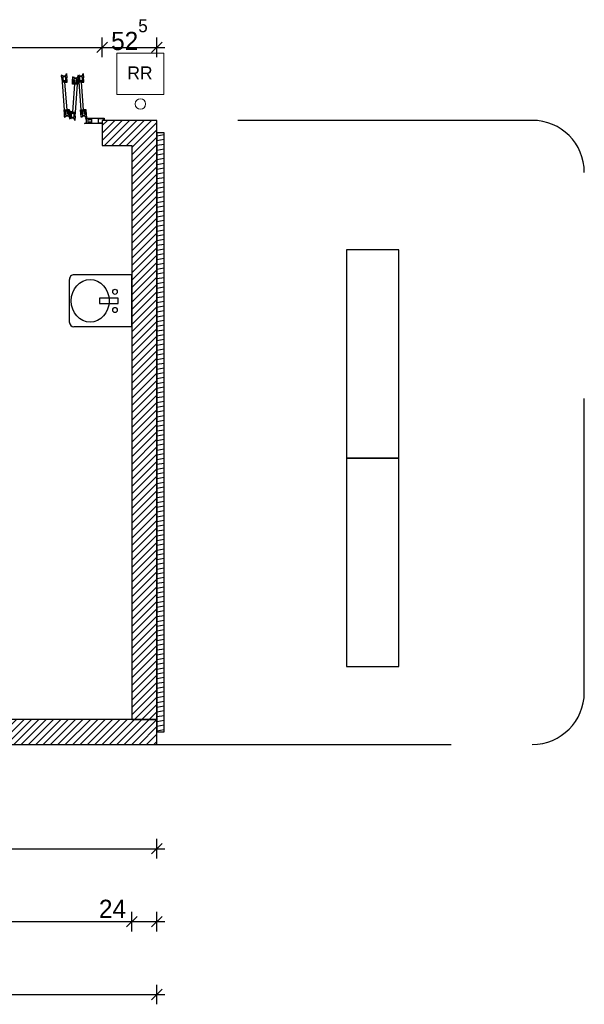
# Model space of a CAD drawing. Extents: x -73 to 359, y -4 to 85.
# Tile 3 of 149: x -51.47 to -46.06, y -3.61 to 5.84. Entities that reach past the tile are written whole.
import ezdxf

# ---------------------------------------------------------------- set-up
doc = ezdxf.new("R2010")
doc.units = 0
doc.header["$MEASUREMENT"] = 0
doc.linetypes.add('Strichlinie', pattern=[0.005644, 0.002822, -0.002822])
doc.linetypes.add('Wipeout_Contour', pattern=[1, 0, -1])
for name, color, linetype in [('0._EG_7_0', 7, 'Continuous'), ('0._EG_7_A_1 Sanitär', 7, 'Continuous'), ('0._EG_7_P_BM_AUSSEN', 7, 'Continuous'), ('0._EG_7_P_ZE_TEXT', 7, 'Continuous'), ('0._EG_7_R_NT_AUSSENWAND', 7, 'Continuous'), ('0._EG_7_R_TR_AUSSENWAND', 7, 'Continuous'), ('0._EG_7_X_EA_PARKPLATZ', 7, 'Continuous')]:
    doc.layers.add(name, color=color, linetype=linetype)
doc.styles.add('ERSTELLTER_STIL_1', font='txt')
pattern_1 = [(45, (0, 0), (-0.03535534, 0.03535534), [])]

msp = doc.modelspace()

# ---------------------------------------------------------------- hatches: boundary and pattern name
at = {"layer": '0._EG_7_R_NT_AUSSENWAND', "linetype": 'Continuous', "ltscale": 1000}
h = msp.add_hatch(dxfattribs=at)
h.set_pattern_fill('Holz__Vollholz__Hirnholz_37', color=256, style=0, pattern_type=2)
h.set_pattern_definition([(10, (0, 0), (-0.007814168, 0.044316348), [])])
h.paths.add_polyline_path([(-50.1587, 4.755), (-50.1587, -0.995), (-50.0887, -0.995), (-50.0887, 4.755)], flags=0)
at = {"layer": '0._EG_7_R_TR_AUSSENWAND', "linetype": 'Continuous', "ltscale": 1000}
h = msp.add_hatch(dxfattribs=at)
h.set_pattern_fill('MW_HLZ_0007', color=256, style=0, pattern_type=2)
h.set_pattern_definition(pattern_1)
h.paths.add_polyline_path([(-50.6837, 4.845), (-50.6837, 4.635), (-50.3987, 4.635), (-50.1587, 4.875), (-50.6837, 4.875)], flags=0)
h = msp.add_hatch(dxfattribs=at)
h.set_pattern_fill('MW_HLZ_0007', color=256, style=0, pattern_type=2)
h.set_pattern_definition(pattern_1)
h.paths.add_polyline_path([(-50.3987, 4.635), (-50.3987, -0.875), (-50.1587, -0.875), (-50.1587, 4.875)], flags=0)
h = msp.add_hatch(dxfattribs=at)
h.set_pattern_fill('MW_HLZ_0007', color=256, style=0, pattern_type=2)
h.set_pattern_definition(pattern_1)
h.paths.add_polyline_path([(-50.1587, -0.875), (-66.8287, -0.875), (-66.8287, -1.045), (-66.8287, -1.115), (-50.1587, -1.115)], flags=0)

# ---------------------------------------------------------------- linework, layer by layer
at = {"layer": '0._EG_7_0', "linetype": 'Continuous', "ltscale": 1000}
for p, q in [((-50.6837, 4.875), (-50.6837, 4.845)), ((-50.6837, 4.845), (-50.6837, 4.635))]:
    msp.add_line(p, q, dxfattribs=at)
at = {"layer": '0._EG_7_A_1 Sanitär', "linetype": 'Continuous', "ltscale": 1000}
for p, q in [((-50.9987, 3.3423), (-50.9987, 2.9403)), ((-50.3987, 3.3932), (-50.9539, 3.3932)), ((-50.3987, 2.8932), (-50.3987, 3.3932)), ((-50.5306, 3.1682), (-50.7083, 3.1682)), ((-50.7083, 3.1682), (-50.7083, 3.1182)), ((-50.5306, 3.1432), (-50.5306, 3.1682)), ((-50.5306, 3.1182), (-50.5306, 3.1432)), ((-50.7083, 3.1182), (-50.5306, 3.1182)), ((-50.3987, 2.8932), (-50.9539, 2.8932))]:
    msp.add_line(p, q, dxfattribs=at)
at = {"layer": '0._EG_7_A_1 Sanitär', "color": 5, "linetype": 'Continuous', "lineweight": 13, "ltscale": 1000}
msp.add_circle((-50.3164, 5.032), 0.05, dxfattribs=at)
at = {"layer": '0._EG_7_A_1 Sanitär', "linetype": 'Continuous', "ltscale": 1000}
for centre, major_axis, start_param, end_param in [((-50.9542, 3.3432), (0, -0.05), 3.133846, 4.729715), ((-50.9542, 2.9432), (0, -0.0501), 4.768923, 6.290932)]:
    msp.add_ellipse(centre, major_axis=major_axis, ratio=0.888889, start_param=start_param, end_param=end_param, dxfattribs=at)
for centre, major_axis in [((-50.7985, 3.1432), (0, -0.2046)), ((-50.5602, 3.2294), (0, -0.025)), ((-50.5602, 3.0544), (0, -0.025))]:
    msp.add_ellipse(centre, major_axis=major_axis, ratio=0.888889, dxfattribs=at)
at = {"layer": '0._EG_7_P_BM_AUSSEN', "linetype": 'Continuous', "ltscale": 1000}
for p, q in [((-50.6337, 5.625), (-50.7337, 5.525)), ((-50.6837, 5.4813), (-50.6837, 5.6688)), ((-50.2087, 5.525), (-50.1087, 5.625)), ((-50.1587, 5.4813), (-50.1587, 5.6688)), ((-53.0687, 5.575), (-50.6837, 5.575)), ((-50.6837, 5.575), (-50.1587, 5.575)), ((-50.1587, 5.575), (-50.0837, 5.575)), ((-50.2087, -2.165), (-50.1087, -2.065)), ((-50.1587, -2.2087), (-50.1587, -2.0213)), ((-66.8287, -2.115), (-50.1587, -2.115)), ((-50.1587, -2.115), (-50.0837, -2.115)), ((-50.3987, -2.9087), (-50.3987, -2.7212)), ((-50.1587, -2.9087), (-50.1587, -2.7212)), ((-56.3137, -2.815), (-50.3987, -2.815)), ((-50.3487, -2.765), (-50.4487, -2.865)), ((-50.3987, -2.815), (-50.1587, -2.815)), ((-50.2087, -2.865), (-50.1087, -2.765)), ((-50.1587, -2.815), (-50.0837, -2.815)), ((-50.2087, -3.565), (-50.1087, -3.465)), ((-50.1587, -3.6087), (-50.1587, -3.4212)), ((-68.8987, -3.515), (-50.1587, -3.515)), ((-50.1587, -3.515), (-50.0837, -3.515))]:
    msp.add_line(p, q, dxfattribs=at)
at = {"layer": '0._EG_7_P_ZE_TEXT', "color": 255, "linetype": 'Continuous', "lineweight": 18, "ltscale": 1000}
for p, q in [((-50.0914, 5.5211), (-50.5414, 5.5211)), ((-50.5414, 5.5211), (-50.5414, 5.1247)), ((-50.0914, 5.1247), (-50.0914, 5.5211)), ((-50.5414, 5.1247), (-50.0914, 5.1247))]:
    msp.add_line(p, q, dxfattribs=at)
at = {"layer": '0._EG_7_R_NT_AUSSENWAND', "linetype": 'Continuous', "ltscale": 1000}
for p, q in [((-50.1587, 4.755), (-50.1587, -0.995)), ((-50.0887, 4.755), (-50.1587, 4.755)), ((-50.0887, -0.995), (-50.0887, 4.755)), ((-50.1587, -0.995), (-50.0887, -0.995))]:
    msp.add_line(p, q, dxfattribs=at)
at = {"layer": '0._EG_7_R_TR_AUSSENWAND', "linetype": 'Continuous', "ltscale": 1000}
for p, q in [((-50.1587, 4.875), (-50.6837, 4.875)), ((-50.1587, -0.875), (-50.1587, 4.875)), ((-50.6837, 4.635), (-50.3987, 4.635)), ((-50.3987, 4.635), (-50.3987, -0.875)), ((-50.1587, -0.875), (-56.3137, -0.875)), ((-50.3987, -0.875), (-50.1587, -0.875)), ((-50.1587, -1.115), (-50.1587, -0.875)), ((-66.8287, -1.115), (-50.1587, -1.115))]:
    msp.add_line(p, q, dxfattribs=at)
at = {"layer": '0._EG_7_X_EA_PARKPLATZ', "linetype": 'Strichlinie', "ltscale": 1000}
for p, q in [((-46.5587, 4.875), (-50.1587, 4.875)), ((-46.0587, -0.615), (-46.0587, 4.375)), ((-47.8387, 3.6327), (-48.3387, 3.6327)), ((-48.3387, 3.6327), (-48.3387, 1.6327)), ((-47.8387, 1.6327), (-47.8387, 3.6327)), ((-47.8387, 1.6327), (-48.3387, 1.6327)), ((-48.3387, 1.6327), (-48.3387, -0.3673)), ((-48.3387, 1.6327), (-47.8387, 1.6327)), ((-47.8387, -0.3673), (-47.8387, 1.6327)), ((-48.3387, -0.3673), (-47.8387, -0.3673)), ((-50.1587, -1.115), (-46.5587, -1.115))]:
    msp.add_line(p, q, dxfattribs=at)
for centre, start, end in [((-46.5587, 4.375), 0, 90), ((-46.5587, -0.615), 270, 0)]:
    msp.add_arc(centre, 0.5, start, end, dxfattribs=at)

# ---------------------------------------------------------------- texts
at = {"layer": '0._EG_7_P_BM_AUSSEN', "linetype": 'Continuous', "char_height": 0.175, "attachment_point": 7, "style": 'ERSTELLTER_STIL_1'}
for s, insert in [('{52\\A1{\\H0.7x;\\S5^  ;}}', (-50.5978, 5.5471)), ('{24}', (-50.7143, -2.78))]:
    msp.add_mtext(s, dxfattribs=dict(at, insert=insert))
at = {"layer": '0._EG_7_P_ZE_TEXT', "linetype": 'Continuous', "insert": (-50.4414, 5.3925), "char_height": 0.125, "attachment_point": 1, "style": 'ERSTELLTER_STIL_1'}
msp.add_mtext('{RR }', dxfattribs=at)

# ---------------------------------------------------------------- wipeouts: each hides what was drawn before it
at = {"color": 254, "linetype": 'Wipeout_Contour', "lineweight": 0, "ltscale": 204.570968}
msp.add_wipeout([(-50.904, 5.2438), (-50.8841, 5.2453), (-50.8644, 4.973), (-50.8843, 4.9715)], dxfattribs=at).dxf.layer = '0._EG_7_R_TR_AUSSENWAND'

# ---------------------------------------------------------------- next in the draw order: wipeouts: each hides what was drawn before it
at = {"color": 254, "linetype": 'Wipeout_Contour', "lineweight": 0, "ltscale": 767.104613}
msp.add_wipeout([(-50.8617, 5.282), (-50.8667, 5.2816), (-50.8649, 5.2567), (-50.8698, 5.2563), (-50.8726, 5.2937), (-50.9025, 5.2916), (-50.8998, 5.2542), (-50.9048, 5.2538), (-50.9066, 5.2787), (-50.9115, 5.2784), (-50.9133, 5.3023), (-50.909, 5.3127), (-50.9033, 5.303), (-50.8734, 5.3052), (-50.8649, 5.3259)], dxfattribs=at).dxf.layer = '0._EG_7_R_TR_AUSSENWAND'
at = {"color": 254, "linetype": 'Wipeout_Contour', "lineweight": 0, "ltscale": 1118.734542}
msp.add_wipeout([(-50.6637, 4.875), (-50.6687, 4.875), (-50.6687, 4.89), (-50.7212, 4.89), (-50.7212, 4.85), (-50.6837, 4.85), (-50.6837, 4.845), (-50.8087, 4.845), (-50.8087, 4.85), (-50.7837, 4.85), (-50.7837, 4.855), (-50.8087, 4.855), (-50.8087, 4.86), (-50.7837, 4.86), (-50.7837, 4.88), (-50.8087, 4.88), (-50.8087, 4.885), (-50.7837, 4.885), (-50.7837, 4.89), (-50.8087, 4.89), (-50.8087, 4.895), (-50.6637, 4.895)], dxfattribs=at).dxf.layer = '0._EG_7_R_TR_AUSSENWAND'

# ---------------------------------------------------------------- next in the draw order: linework, layer by layer
at = {"layer": '0._EG_7_R_TR_AUSSENWAND', "linetype": 'Continuous', "ltscale": 1000}
for p, q in [((-50.6687, 4.89), (-50.7212, 4.89)), ((-50.7212, 4.89), (-50.7212, 4.85)), ((-50.7212, 4.85), (-50.6837, 4.85)), ((-50.6837, 4.875), (-50.6837, 4.845)), ((-50.6837, 4.85), (-50.6837, 4.845)), ((-50.6687, 4.875), (-50.6687, 4.89)), ((-50.6637, 4.875), (-50.6687, 4.875)), ((-50.6637, 4.895), (-50.6637, 4.875))]:
    msp.add_line(p, q, dxfattribs=at)

# ---------------------------------------------------------------- next in the draw order: wipeouts: each hides what was drawn before it
at = {"color": 254, "linetype": 'Wipeout_Contour', "lineweight": 0, "ltscale": 920.338786}
msp.add_wipeout([(-50.8617, 5.282), (-50.8667, 5.2816), (-50.8649, 5.2567), (-50.8698, 5.2563), (-50.8717, 5.2813), (-50.8766, 5.2809), (-50.8748, 5.256), (-50.8948, 5.2545), (-50.8966, 5.2795), (-50.9016, 5.2791), (-50.8998, 5.2542), (-50.9048, 5.2538), (-50.9066, 5.2787), (-50.9115, 5.2784), (-50.9087, 5.2385), (-50.9037, 5.2388), (-50.9045, 5.2508), (-50.8597, 5.2541)], dxfattribs=at).dxf.layer = '0._EG_7_R_TR_AUSSENWAND'
at = {"color": 254, "linetype": 'Wipeout_Contour', "lineweight": 0, "ltscale": 766.763013}
msp.add_wipeout([(-50.8337, 4.895), (-50.8087, 4.895), (-50.8087, 4.89), (-50.7837, 4.89), (-50.7837, 4.885), (-50.8212, 4.885), (-50.8212, 4.855), (-50.7837, 4.855), (-50.7837, 4.85), (-50.8087, 4.85), (-50.8087, 4.845), (-50.8537, 4.845), (-50.8337, 4.855), (-50.8337, 4.885), (-50.8437, 4.89)], dxfattribs=at).dxf.layer = '0._EG_7_R_TR_AUSSENWAND'

# ---------------------------------------------------------------- next in the draw order: linework, layer by layer
at = {"layer": '0._EG_7_R_TR_AUSSENWAND', "linetype": 'Continuous', "ltscale": 1000}
for p, q in [((-50.8087, 4.845), (-50.8537, 4.845)), ((-50.6837, 4.845), (-50.8087, 4.845)), ((-50.7837, 4.885), (-50.7837, 4.89)), ((-50.7837, 4.89), (-50.7837, 4.885)), ((-50.7837, 4.86), (-50.7837, 4.88)), ((-50.7837, 4.85), (-50.7837, 4.855)), ((-50.7837, 4.855), (-50.7837, 4.85))]:
    msp.add_line(p, q, dxfattribs=at)

# ---------------------------------------------------------------- next in the draw order: wipeouts: each hides what was drawn before it
at = {"color": 254, "linetype": 'Wipeout_Contour', "lineweight": 0, "ltscale": 307.369811}
msp.add_wipeout([(-50.8597, 5.2541), (-50.8646, 5.2537), (-50.8641, 5.2467), (-50.8841, 5.2453), (-50.8837, 5.2403), (-50.8588, 5.2421)], dxfattribs=at).dxf.layer = '0._EG_7_R_TR_AUSSENWAND'
at = {"color": 254, "linetype": 'Wipeout_Contour', "lineweight": 0, "ltscale": 765.877504}
msp.add_wipeout([(-50.885, 4.9113), (-50.8868, 4.9363), (-50.8818, 4.9366), (-50.8836, 4.9616), (-50.8786, 4.9619), (-50.8759, 4.9245), (-50.846, 4.9267), (-50.8487, 4.9641), (-50.8437, 4.9645), (-50.8419, 4.9395), (-50.8369, 4.9399), (-50.8337, 4.895), (-50.8451, 4.9142), (-50.875, 4.9121), (-50.8793, 4.9017)], dxfattribs=at).dxf.layer = '0._EG_7_R_TR_AUSSENWAND'

# ---------------------------------------------------------------- next in the draw order: linework, layer by layer
at = {"layer": '0._EG_7_R_TR_AUSSENWAND', "linetype": 'Continuous', "ltscale": 1000}
for p, q in [((-50.8649, 5.3259), (-50.8617, 5.282)), ((-50.8597, 5.2541), (-50.8646, 5.2537)), ((-50.8646, 5.2537), (-50.8641, 5.2467)), ((-50.8597, 5.2541), (-50.8617, 5.282)), ((-50.8588, 5.2421), (-50.8597, 5.2541)), ((-50.8537, 4.845), (-50.8337, 4.855)), ((-50.8337, 4.855), (-50.8337, 4.885)), ((-50.7837, 4.885), (-50.8212, 4.885)), ((-50.8212, 4.885), (-50.8212, 4.855)), ((-50.8212, 4.855), (-50.7837, 4.855)), ((-50.8087, 4.88), (-50.8087, 4.885)), ((-50.8087, 4.885), (-50.7837, 4.885)), ((-50.7837, 4.88), (-50.8087, 4.88)), ((-50.8087, 4.855), (-50.8087, 4.86)), ((-50.8087, 4.86), (-50.7837, 4.86)), ((-50.7837, 4.855), (-50.8087, 4.855)), ((-50.8087, 4.845), (-50.8087, 4.85)), ((-50.8087, 4.85), (-50.7837, 4.85)), ((-50.7837, 4.85), (-50.8087, 4.85)), ((-50.8087, 4.85), (-50.8087, 4.845))]:
    msp.add_line(p, q, dxfattribs=at)

# ---------------------------------------------------------------- next in the draw order: wipeouts: each hides what was drawn before it
at = {"color": 254, "linetype": 'Wipeout_Contour', "lineweight": 0, "ltscale": 919.164604}
msp.add_wipeout([(-50.8369, 4.9399), (-50.8419, 4.9395), (-50.8437, 4.9645), (-50.8487, 4.9641), (-50.8469, 4.9392), (-50.8519, 4.9388), (-50.8537, 4.9637), (-50.8736, 4.9623), (-50.8718, 4.9374), (-50.8768, 4.937), (-50.8786, 4.9619), (-50.8836, 4.9616), (-50.8818, 4.9366), (-50.8868, 4.9363), (-50.8897, 4.9762), (-50.8847, 4.9765), (-50.8838, 4.9646), (-50.839, 4.9678)], dxfattribs=at).dxf.layer = '0._EG_7_R_TR_AUSSENWAND'

# ---------------------------------------------------------------- next in the draw order: linework, layer by layer
at = {"layer": '0._EG_7_R_TR_AUSSENWAND', "linetype": 'Continuous', "ltscale": 1000}
for p, q in [((-50.8451, 4.9142), (-50.875, 4.9121)), ((-50.8337, 4.895), (-50.8451, 4.9142)), ((-50.8437, 4.89), (-50.8337, 4.895)), ((-50.8337, 4.885), (-50.8437, 4.89)), ((-50.8337, 4.895), (-50.8087, 4.895)), ((-50.8087, 4.89), (-50.8087, 4.895)), ((-50.8087, 4.895), (-50.6637, 4.895)), ((-50.8087, 4.895), (-50.8087, 4.89)), ((-50.7837, 4.89), (-50.8087, 4.89)), ((-50.8087, 4.89), (-50.7837, 4.89))]:
    msp.add_line(p, q, dxfattribs=at)

# ---------------------------------------------------------------- next in the draw order: wipeouts: each hides what was drawn before it
at = {"color": 254, "linetype": 'Wipeout_Contour', "lineweight": 0, "ltscale": 204.798811}
msp.add_wipeout([(-50.9438, 4.9516), (-50.9638, 4.953), (-50.9441, 5.2253), (-50.9241, 5.2239)], dxfattribs=at).dxf.layer = '0._EG_7_R_TR_AUSSENWAND'
at = {"color": 254, "linetype": 'Wipeout_Contour', "lineweight": 0, "ltscale": 307.122657}
msp.add_wipeout([(-50.839, 4.9678), (-50.8439, 4.9674), (-50.8444, 4.9744), (-50.8644, 4.973), (-50.8648, 4.978), (-50.8398, 4.9798)], dxfattribs=at).dxf.layer = '0._EG_7_R_TR_AUSSENWAND'

# ---------------------------------------------------------------- next in the draw order: linework, layer by layer
at = {"layer": '0._EG_7_R_TR_AUSSENWAND', "linetype": 'Continuous', "ltscale": 1000}
for p, q in [((-50.8897, 4.9762), (-50.8847, 4.9765)), ((-50.8868, 4.9363), (-50.8897, 4.9762)), ((-50.8868, 4.9363), (-50.8818, 4.9366)), ((-50.8818, 4.9366), (-50.8868, 4.9363)), ((-50.885, 4.9113), (-50.8868, 4.9363)), ((-50.8847, 4.9765), (-50.8838, 4.9646)), ((-50.8644, 4.973), (-50.8843, 4.9715)), ((-50.8838, 4.9646), (-50.839, 4.9678)), ((-50.8836, 4.9616), (-50.8786, 4.9619)), ((-50.8786, 4.9619), (-50.8836, 4.9616)), ((-50.8818, 4.9366), (-50.8836, 4.9616)), ((-50.8836, 4.9616), (-50.8818, 4.9366)), ((-50.8786, 4.9619), (-50.8759, 4.9245)), ((-50.8768, 4.937), (-50.8786, 4.9619)), ((-50.8718, 4.9374), (-50.8768, 4.937)), ((-50.8759, 4.9245), (-50.846, 4.9267)), ((-50.8537, 4.9637), (-50.8736, 4.9623)), ((-50.8736, 4.9623), (-50.8718, 4.9374)), ((-50.8648, 4.978), (-50.8398, 4.9798)), ((-50.8644, 4.973), (-50.8648, 4.978)), ((-50.8444, 4.9744), (-50.8644, 4.973)), ((-50.8519, 4.9388), (-50.8537, 4.9637)), ((-50.8469, 4.9392), (-50.8519, 4.9388)), ((-50.8487, 4.9641), (-50.8437, 4.9645)), ((-50.8437, 4.9645), (-50.8487, 4.9641)), ((-50.846, 4.9267), (-50.8487, 4.9641)), ((-50.8487, 4.9641), (-50.8469, 4.9392)), ((-50.8439, 4.9674), (-50.8444, 4.9744)), ((-50.839, 4.9678), (-50.8439, 4.9674)), ((-50.8437, 4.9645), (-50.8419, 4.9395)), ((-50.8419, 4.9395), (-50.8437, 4.9645)), ((-50.8419, 4.9395), (-50.8369, 4.9399)), ((-50.8369, 4.9399), (-50.8419, 4.9395)), ((-50.8398, 4.9798), (-50.839, 4.9678)), ((-50.839, 4.9678), (-50.8369, 4.9399)), ((-50.8369, 4.9399), (-50.8337, 4.895)), ((-50.8793, 4.9017), (-50.885, 4.9113)), ((-50.875, 4.9121), (-50.8793, 4.9017))]:
    msp.add_line(p, q, dxfattribs=at)

# ---------------------------------------------------------------- next in the draw order: wipeouts: each hides what was drawn before it
at = {"color": 254, "linetype": 'Wipeout_Contour', "lineweight": 0, "ltscale": 767.438336}
msp.add_wipeout([(-50.9166, 5.2584), (-50.9216, 5.2588), (-50.9234, 5.2339), (-50.9284, 5.2342), (-50.9257, 5.2716), (-50.9556, 5.2738), (-50.9583, 5.2364), (-50.9633, 5.2367), (-50.9615, 5.2617), (-50.9665, 5.262), (-50.9647, 5.287), (-50.959, 5.2966), (-50.9547, 5.2863), (-50.9248, 5.2841), (-50.9134, 5.3033)], dxfattribs=at).dxf.layer = '0._EG_7_R_TR_AUSSENWAND'
at = {"color": 254, "linetype": 'Wipeout_Contour', "lineweight": 0, "ltscale": 767.943333}
msp.add_wipeout([(-50.993, 4.895), (-50.9912, 4.9199), (-50.9862, 4.9196), (-50.9844, 4.9445), (-50.9794, 4.9441), (-50.9821, 4.9067), (-50.9522, 4.9046), (-50.9495, 4.942), (-50.9445, 4.9416), (-50.9463, 4.9167), (-50.9413, 4.9163), (-50.9445, 4.8724), (-50.9531, 4.8931), (-50.983, 4.8953), (-50.9887, 4.8857)], dxfattribs=at).dxf.layer = '0._EG_7_R_TR_AUSSENWAND'

# ---------------------------------------------------------------- next in the draw order: linework, layer by layer
at = {"layer": '0._EG_7_R_TR_AUSSENWAND', "linetype": 'Continuous', "ltscale": 1000}
for p, q in [((-50.8617, 5.282), (-50.8667, 5.2816)), ((-50.8617, 5.282), (-50.8667, 5.2816)), ((-50.8667, 5.2816), (-50.8649, 5.2567)), ((-50.8667, 5.2816), (-50.8649, 5.2567))]:
    msp.add_line(p, q, dxfattribs=at)

# ---------------------------------------------------------------- next in the draw order: wipeouts: each hides what was drawn before it
at = {"color": 254, "linetype": 'Wipeout_Contour', "lineweight": 0, "ltscale": 922.683257}
msp.add_wipeout([(-50.9665, 5.262), (-50.9615, 5.2617), (-50.9633, 5.2367), (-50.9583, 5.2364), (-50.9565, 5.2613), (-50.9515, 5.261), (-50.9533, 5.236), (-50.9334, 5.2346), (-50.9316, 5.2595), (-50.9266, 5.2592), (-50.9284, 5.2342), (-50.9234, 5.2339), (-50.9216, 5.2588), (-50.9166, 5.2584), (-50.9195, 5.2185), (-50.9245, 5.2189), (-50.9236, 5.2309), (-50.9685, 5.2341)], dxfattribs=at).dxf.layer = '0._EG_7_R_TR_AUSSENWAND'
at = {"color": 254, "linetype": 'Wipeout_Contour', "lineweight": 0, "ltscale": 922.183308}
msp.add_wipeout([(-50.9912, 4.9199), (-50.9862, 4.9196), (-50.9844, 4.9445), (-50.9794, 4.9441), (-50.9812, 4.9192), (-50.9763, 4.9189), (-50.9745, 4.9438), (-50.9545, 4.9423), (-50.9563, 4.9174), (-50.9513, 4.917), (-50.9495, 4.942), (-50.9445, 4.9416), (-50.9463, 4.9167), (-50.9413, 4.9163), (-50.9385, 4.9562), (-50.9434, 4.9566), (-50.9443, 4.9446), (-50.9892, 4.9479)], dxfattribs=at).dxf.layer = '0._EG_7_R_TR_AUSSENWAND'

# ---------------------------------------------------------------- next in the draw order: linework, layer by layer
at = {"layer": '0._EG_7_R_TR_AUSSENWAND', "linetype": 'Continuous', "ltscale": 1000}
for p, q in [((-50.9647, 5.287), (-50.959, 5.2966)), ((-50.959, 5.2966), (-50.9547, 5.2863)), ((-50.9248, 5.2841), (-50.9134, 5.3033)), ((-50.9133, 5.3023), (-50.909, 5.3127)), ((-50.909, 5.3127), (-50.9033, 5.303)), ((-50.9033, 5.303), (-50.8734, 5.3052)), ((-50.8726, 5.2937), (-50.9025, 5.2916)), ((-50.8734, 5.3052), (-50.8649, 5.3259)), ((-50.8698, 5.2563), (-50.8726, 5.2937)), ((-50.9547, 5.2863), (-50.9248, 5.2841)), ((-50.8948, 5.2545), (-50.8966, 5.2795)), ((-50.8748, 5.256), (-50.8948, 5.2545)), ((-50.8641, 5.2467), (-50.8841, 5.2453)), ((-50.8841, 5.2453), (-50.8644, 4.973)), ((-50.8841, 5.2453), (-50.8837, 5.2403)), ((-50.8837, 5.2403), (-50.8588, 5.2421)), ((-50.8717, 5.2813), (-50.8766, 5.2809)), ((-50.8766, 5.2809), (-50.8748, 5.256)), ((-50.8698, 5.2563), (-50.8717, 5.2813)), ((-50.8649, 5.2567), (-50.8698, 5.2563)), ((-50.8649, 5.2567), (-50.8698, 5.2563))]:
    msp.add_line(p, q, dxfattribs=at)

# ---------------------------------------------------------------- next in the draw order: wipeouts: each hides what was drawn before it
at = {"color": 254, "linetype": 'Wipeout_Contour', "lineweight": 0, "ltscale": 306.826524}
msp.add_wipeout([(-50.9685, 5.2341), (-50.9635, 5.2338), (-50.964, 5.2268), (-50.9441, 5.2253), (-50.9444, 5.2203), (-50.9694, 5.2221)], dxfattribs=at).dxf.layer = '0._EG_7_R_TR_AUSSENWAND'
at = {"color": 254, "linetype": 'Wipeout_Contour', "lineweight": 0, "ltscale": 306.739674}
msp.add_wipeout([(-50.9892, 4.9479), (-50.9842, 4.9475), (-50.9837, 4.9545), (-50.9638, 4.953), (-50.9634, 4.958), (-50.9883, 4.9598)], dxfattribs=at).dxf.layer = '0._EG_7_R_TR_AUSSENWAND'

# ---------------------------------------------------------------- next in the draw order: linework, layer by layer
at = {"layer": '0._EG_7_R_TR_AUSSENWAND', "linetype": 'Continuous', "ltscale": 1000}
for p, q in [((-50.9134, 5.3033), (-50.9166, 5.2584)), ((-50.9115, 5.2784), (-50.9133, 5.3023)), ((-50.9694, 5.2221), (-50.9685, 5.2341)), ((-50.9444, 5.2203), (-50.9694, 5.2221)), ((-50.9685, 5.2341), (-50.9665, 5.262)), ((-50.9236, 5.2309), (-50.9685, 5.2341)), ((-50.9685, 5.2341), (-50.9635, 5.2338)), ((-50.9665, 5.262), (-50.9647, 5.287)), ((-50.9615, 5.2617), (-50.9665, 5.262)), ((-50.9665, 5.262), (-50.9615, 5.2617)), ((-50.9635, 5.2338), (-50.964, 5.2268)), ((-50.964, 5.2268), (-50.9441, 5.2253)), ((-50.9633, 5.2367), (-50.9615, 5.2617)), ((-50.9615, 5.2617), (-50.9633, 5.2367)), ((-50.9583, 5.2364), (-50.9633, 5.2367)), ((-50.9633, 5.2367), (-50.9583, 5.2364)), ((-50.9556, 5.2738), (-50.9583, 5.2364)), ((-50.9583, 5.2364), (-50.9565, 5.2613)), ((-50.9565, 5.2613), (-50.9515, 5.261)), ((-50.9257, 5.2716), (-50.9556, 5.2738)), ((-50.9515, 5.261), (-50.9533, 5.236)), ((-50.9533, 5.236), (-50.9334, 5.2346)), ((-50.9441, 5.2253), (-50.9444, 5.2203)), ((-50.9441, 5.2253), (-50.9241, 5.2239)), ((-50.9241, 5.2239), (-50.9438, 4.9516)), ((-50.9334, 5.2346), (-50.9316, 5.2595)), ((-50.9316, 5.2595), (-50.9266, 5.2592)), ((-50.9284, 5.2342), (-50.9257, 5.2716)), ((-50.9266, 5.2592), (-50.9284, 5.2342)), ((-50.9234, 5.2339), (-50.9284, 5.2342)), ((-50.9284, 5.2342), (-50.9234, 5.2339)), ((-50.9245, 5.2189), (-50.9236, 5.2309)), ((-50.9195, 5.2185), (-50.9245, 5.2189)), ((-50.9216, 5.2588), (-50.9234, 5.2339)), ((-50.9234, 5.2339), (-50.9216, 5.2588)), ((-50.9166, 5.2584), (-50.9216, 5.2588)), ((-50.9216, 5.2588), (-50.9166, 5.2584)), ((-50.9166, 5.2584), (-50.9195, 5.2185)), ((-50.9066, 5.2787), (-50.9115, 5.2784)), ((-50.9066, 5.2787), (-50.9115, 5.2784)), ((-50.9115, 5.2784), (-50.9087, 5.2385)), ((-50.9087, 5.2385), (-50.9037, 5.2388)), ((-50.9048, 5.2538), (-50.9066, 5.2787)), ((-50.9048, 5.2538), (-50.9066, 5.2787)), ((-50.8998, 5.2542), (-50.9048, 5.2538)), ((-50.8998, 5.2542), (-50.9048, 5.2538)), ((-50.9045, 5.2508), (-50.8597, 5.2541)), ((-50.9037, 5.2388), (-50.9045, 5.2508)), ((-50.904, 5.2438), (-50.8841, 5.2453)), ((-50.8843, 4.9715), (-50.904, 5.2438)), ((-50.9025, 5.2916), (-50.8998, 5.2542)), ((-50.8966, 5.2795), (-50.9016, 5.2791)), ((-50.9016, 5.2791), (-50.8998, 5.2542)), ((-50.9413, 4.9163), (-50.9445, 4.8724)), ((-50.9434, 4.9566), (-50.9443, 4.9446)), ((-50.9385, 4.9562), (-50.9434, 4.9566)), ((-50.9413, 4.9163), (-50.9385, 4.9562))]:
    msp.add_line(p, q, dxfattribs=at)

# ---------------------------------------------------------------- next in the draw order: wipeouts: each hides what was drawn before it
at = {"color": 254, "linetype": 'Wipeout_Contour', "lineweight": 0, "ltscale": 205.205088}
msp.add_wipeout([(-51.0634, 5.2438), (-51.0434, 5.2453), (-51.0237, 4.973), (-51.0437, 4.9715)], dxfattribs=at).dxf.layer = '0._EG_7_R_TR_AUSSENWAND'

# ---------------------------------------------------------------- next in the draw order: wipeouts: each hides what was drawn before it
at = {"color": 254, "linetype": 'Wipeout_Contour', "lineweight": 0, "ltscale": 769.482127}
msp.add_wipeout([(-51.021, 5.282), (-51.026, 5.2816), (-51.0242, 5.2567), (-51.0292, 5.2563), (-51.0319, 5.2937), (-51.0618, 5.2916), (-51.0591, 5.2542), (-51.0641, 5.2538), (-51.0659, 5.2787), (-51.0709, 5.2784), (-51.0726, 5.3023), (-51.0683, 5.3127), (-51.0626, 5.303), (-51.0327, 5.3052), (-51.0242, 5.3259)], dxfattribs=at).dxf.layer = '0._EG_7_R_TR_AUSSENWAND'
at = {"color": 254, "linetype": 'Wipeout_Contour', "lineweight": 0, "ltscale": 768.256116}
msp.add_wipeout([(-51.0443, 4.9113), (-51.0461, 4.9363), (-51.0411, 4.9366), (-51.043, 4.9616), (-51.038, 4.9619), (-51.0353, 4.9245), (-51.0053, 4.9267), (-51.008, 4.9641), (-51.0031, 4.9645), (-51.0013, 4.9395), (-50.9963, 4.9399), (-50.993, 4.895), (-51.0044, 4.9142), (-51.0344, 4.9121), (-51.0386, 4.9017)], dxfattribs=at).dxf.layer = '0._EG_7_R_TR_AUSSENWAND'

# ---------------------------------------------------------------- next in the draw order: linework, layer by layer
at = {"layer": '0._EG_7_R_TR_AUSSENWAND', "linetype": 'Continuous', "ltscale": 1000}
for p, q in [((-50.9445, 4.9416), (-50.9463, 4.9167)), ((-50.9445, 4.9416), (-50.9463, 4.9167)), ((-50.9463, 4.9167), (-50.9413, 4.9163)), ((-50.9463, 4.9167), (-50.9413, 4.9163))]:
    msp.add_line(p, q, dxfattribs=at)

# ---------------------------------------------------------------- next in the draw order: wipeouts: each hides what was drawn before it
at = {"color": 254, "linetype": 'Wipeout_Contour', "lineweight": 0, "ltscale": 923.191001}
msp.add_wipeout([(-51.021, 5.282), (-51.026, 5.2816), (-51.0242, 5.2567), (-51.0292, 5.2563), (-51.031, 5.2813), (-51.036, 5.2809), (-51.0342, 5.256), (-51.0541, 5.2545), (-51.0559, 5.2795), (-51.0609, 5.2791), (-51.0591, 5.2542), (-51.0641, 5.2538), (-51.0659, 5.2787), (-51.0709, 5.2784), (-51.068, 5.2385), (-51.063, 5.2388), (-51.0639, 5.2508), (-51.019, 5.2541)], dxfattribs=at).dxf.layer = '0._EG_7_R_TR_AUSSENWAND'
at = {"color": 254, "linetype": 'Wipeout_Contour', "lineweight": 0, "ltscale": 922.019397}
msp.add_wipeout([(-50.9963, 4.9399), (-51.0013, 4.9395), (-51.0031, 4.9645), (-51.008, 4.9641), (-51.0062, 4.9392), (-51.0112, 4.9388), (-51.013, 4.9637), (-51.033, 4.9623), (-51.0312, 4.9374), (-51.0362, 4.937), (-51.038, 4.9619), (-51.043, 4.9616), (-51.0411, 4.9366), (-51.0461, 4.9363), (-51.049, 4.9762), (-51.044, 4.9765), (-51.0432, 4.9646), (-50.9983, 4.9678)], dxfattribs=at).dxf.layer = '0._EG_7_R_TR_AUSSENWAND'

# ---------------------------------------------------------------- next in the draw order: linework, layer by layer
at = {"layer": '0._EG_7_R_TR_AUSSENWAND', "linetype": 'Continuous', "ltscale": 1000}
for p, q in [((-51.0726, 5.3023), (-51.0683, 5.3127)), ((-51.0683, 5.3127), (-51.0626, 5.303)), ((-51.0626, 5.303), (-51.0327, 5.3052)), ((-51.0327, 5.3052), (-51.0242, 5.3259)), ((-51.0044, 4.9142), (-51.0344, 4.9121)), ((-50.993, 4.895), (-51.0044, 4.9142)), ((-50.993, 4.895), (-50.9912, 4.9199)), ((-50.9912, 4.9199), (-50.9862, 4.9196)), ((-50.9912, 4.9199), (-50.9862, 4.9196)), ((-50.9812, 4.9192), (-50.9763, 4.9189)), ((-50.9563, 4.9174), (-50.9513, 4.917)), ((-50.9495, 4.942), (-50.9445, 4.9416)), ((-50.9495, 4.942), (-50.9445, 4.9416)), ((-51.0386, 4.9017), (-51.0443, 4.9113)), ((-51.0344, 4.9121), (-51.0386, 4.9017)), ((-50.9887, 4.8857), (-50.993, 4.895)), ((-50.983, 4.8953), (-50.9887, 4.8857)), ((-50.9531, 4.8931), (-50.983, 4.8953)), ((-50.9821, 4.9067), (-50.9522, 4.9046)), ((-50.9445, 4.8724), (-50.9531, 4.8931))]:
    msp.add_line(p, q, dxfattribs=at)

# ---------------------------------------------------------------- next in the draw order: wipeouts: each hides what was drawn before it
at = {"color": 254, "linetype": 'Wipeout_Contour', "lineweight": 0, "ltscale": 308.320798}
msp.add_wipeout([(-51.019, 5.2541), (-51.024, 5.2537), (-51.0235, 5.2467), (-51.0434, 5.2453), (-51.0431, 5.2403), (-51.0181, 5.2421)], dxfattribs=at).dxf.layer = '0._EG_7_R_TR_AUSSENWAND'
at = {"color": 254, "linetype": 'Wipeout_Contour', "lineweight": 0, "ltscale": 308.074149}
msp.add_wipeout([(-50.9983, 4.9678), (-51.0033, 4.9674), (-51.0038, 4.9744), (-51.0237, 4.973), (-51.0241, 4.978), (-50.9992, 4.9798)], dxfattribs=at).dxf.layer = '0._EG_7_R_TR_AUSSENWAND'

# ---------------------------------------------------------------- next in the draw order: linework, layer by layer
at = {"layer": '0._EG_7_R_TR_AUSSENWAND', "linetype": 'Continuous', "ltscale": 1000}
for p, q in [((-51.0709, 5.2784), (-51.0726, 5.3023)), ((-51.0319, 5.2937), (-51.0618, 5.2916)), ((-51.0292, 5.2563), (-51.0319, 5.2937)), ((-51.0242, 5.3259), (-51.021, 5.282)), ((-51.0659, 5.2787), (-51.0709, 5.2784)), ((-51.0659, 5.2787), (-51.0709, 5.2784)), ((-51.0709, 5.2784), (-51.068, 5.2385)), ((-51.068, 5.2385), (-51.063, 5.2388)), ((-51.0641, 5.2538), (-51.0659, 5.2787)), ((-51.0641, 5.2538), (-51.0659, 5.2787)), ((-51.0591, 5.2542), (-51.0641, 5.2538)), ((-51.0591, 5.2542), (-51.0641, 5.2538)), ((-51.0639, 5.2508), (-51.019, 5.2541)), ((-51.063, 5.2388), (-51.0639, 5.2508)), ((-51.0634, 5.2438), (-51.0434, 5.2453)), ((-51.0437, 4.9715), (-51.0634, 5.2438)), ((-51.0618, 5.2916), (-51.0591, 5.2542)), ((-51.0559, 5.2795), (-51.0609, 5.2791)), ((-51.0609, 5.2791), (-51.0591, 5.2542)), ((-51.0541, 5.2545), (-51.0559, 5.2795)), ((-51.0342, 5.256), (-51.0541, 5.2545)), ((-51.0235, 5.2467), (-51.0434, 5.2453)), ((-51.0434, 5.2453), (-51.0237, 4.973)), ((-51.0434, 5.2453), (-51.0431, 5.2403)), ((-51.0431, 5.2403), (-51.0181, 5.2421)), ((-51.031, 5.2813), (-51.036, 5.2809)), ((-51.036, 5.2809), (-51.0342, 5.256)), ((-51.0292, 5.2563), (-51.031, 5.2813)), ((-51.0242, 5.2567), (-51.0292, 5.2563)), ((-51.0242, 5.2567), (-51.0292, 5.2563)), ((-51.021, 5.282), (-51.026, 5.2816)), ((-51.021, 5.282), (-51.026, 5.2816)), ((-51.026, 5.2816), (-51.0242, 5.2567)), ((-51.026, 5.2816), (-51.0242, 5.2567)), ((-51.019, 5.2541), (-51.024, 5.2537)), ((-51.024, 5.2537), (-51.0235, 5.2467)), ((-51.019, 5.2541), (-51.021, 5.282)), ((-51.0181, 5.2421), (-51.019, 5.2541)), ((-50.9638, 4.953), (-50.9441, 5.2253)), ((-51.049, 4.9762), (-51.044, 4.9765)), ((-51.0461, 4.9363), (-51.049, 4.9762)), ((-51.0461, 4.9363), (-51.0411, 4.9366)), ((-51.0411, 4.9366), (-51.0461, 4.9363)), ((-51.0443, 4.9113), (-51.0461, 4.9363)), ((-51.044, 4.9765), (-51.0432, 4.9646)), ((-51.0237, 4.973), (-51.0437, 4.9715)), ((-51.0432, 4.9646), (-50.9983, 4.9678)), ((-51.043, 4.9616), (-51.038, 4.9619)), ((-51.038, 4.9619), (-51.043, 4.9616)), ((-51.0411, 4.9366), (-51.043, 4.9616)), ((-51.043, 4.9616), (-51.0411, 4.9366)), ((-51.038, 4.9619), (-51.0353, 4.9245)), ((-51.0362, 4.937), (-51.038, 4.9619)), ((-51.0312, 4.9374), (-51.0362, 4.937)), ((-51.0353, 4.9245), (-51.0053, 4.9267)), ((-51.013, 4.9637), (-51.033, 4.9623)), ((-51.033, 4.9623), (-51.0312, 4.9374)), ((-51.0241, 4.978), (-50.9992, 4.9798)), ((-51.0237, 4.973), (-51.0241, 4.978)), ((-51.0038, 4.9744), (-51.0237, 4.973)), ((-51.0112, 4.9388), (-51.013, 4.9637)), ((-51.0062, 4.9392), (-51.0112, 4.9388)), ((-51.008, 4.9641), (-51.0031, 4.9645)), ((-51.0031, 4.9645), (-51.008, 4.9641)), ((-51.0053, 4.9267), (-51.008, 4.9641)), ((-51.008, 4.9641), (-51.0062, 4.9392)), ((-51.0033, 4.9674), (-51.0038, 4.9744)), ((-50.9983, 4.9678), (-51.0033, 4.9674)), ((-51.0031, 4.9645), (-51.0013, 4.9395)), ((-51.0013, 4.9395), (-51.0031, 4.9645)), ((-51.0013, 4.9395), (-50.9963, 4.9399)), ((-50.9963, 4.9399), (-51.0013, 4.9395)), ((-50.9992, 4.9798), (-50.9983, 4.9678)), ((-50.9983, 4.9678), (-50.9963, 4.9399)), ((-50.9963, 4.9399), (-50.993, 4.895)), ((-50.9892, 4.9479), (-50.9912, 4.9199)), ((-50.9883, 4.9598), (-50.9892, 4.9479)), ((-50.9443, 4.9446), (-50.9892, 4.9479)), ((-50.9892, 4.9479), (-50.9842, 4.9475)), ((-50.9634, 4.958), (-50.9883, 4.9598)), ((-50.9862, 4.9196), (-50.9844, 4.9445)), ((-50.9862, 4.9196), (-50.9844, 4.9445)), ((-50.9844, 4.9445), (-50.9794, 4.9441)), ((-50.9844, 4.9445), (-50.9794, 4.9441)), ((-50.9842, 4.9475), (-50.9837, 4.9545)), ((-50.9837, 4.9545), (-50.9638, 4.953)), ((-50.9794, 4.9441), (-50.9821, 4.9067)), ((-50.9794, 4.9441), (-50.9812, 4.9192)), ((-50.9763, 4.9189), (-50.9745, 4.9438)), ((-50.9745, 4.9438), (-50.9545, 4.9423)), ((-50.9638, 4.953), (-50.9634, 4.958)), ((-50.9438, 4.9516), (-50.9638, 4.953)), ((-50.9545, 4.9423), (-50.9563, 4.9174)), ((-50.9522, 4.9046), (-50.9495, 4.942)), ((-50.9513, 4.917), (-50.9495, 4.942))]:
    msp.add_line(p, q, dxfattribs=at)

doc.saveas('drawing.dxf')
